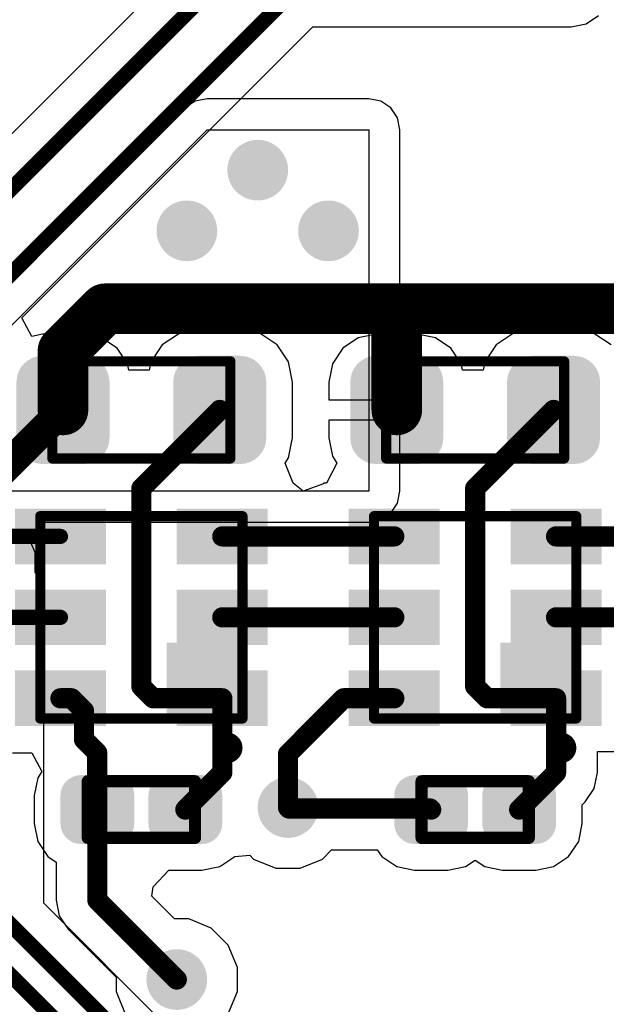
# Model space of a CAD drawing. Header units: inches. Extents: x 0 to 41, y 0 to 25.4.
# Tile 4 of 18: x 7.7 to 13.5, y 8.9 to 18.6. Entities that reach past the tile are written whole.
import ezdxf

# ---------------------------------------------------------------- set-up
doc = ezdxf.new("R2010")
doc.units = ezdxf.units.IN
for name, color, linetype in [('BOTTOM', 5, 'Continuous'), ('TOP', 1, 'Continuous'), ('Top Assembly', 56, 'Continuous'), ('Top Overlay', 2, 'Continuous'), ('Top Solder', 216, 'Continuous'), ('Via Holes', 16, 'Continuous')]:
    doc.layers.add(name, color=color, linetype=linetype)

# ---------------------------------------------------------------- blocks, each defined once
blk = doc.blocks.new('RES_0603_3407')
at = {"layer": 'TOP'}
h = blk.add_hatch(color=1, dxfattribs=at)
edge = h.paths.add_edge_path()
edge.add_arc((-0.5741, -0.2759), 0.2091, 270, 360)
edge.add_line((-0.365, -0.2759), (-0.365, 0.2759))
edge.add_arc((-0.5741, 0.2759), 0.2091, 0, 90)
edge.add_line((-0.5741, 0.485), (-0.9759, 0.485))
edge.add_arc((-0.9759, 0.2759), 0.2091, 90, 180)
edge.add_line((-1.185, 0.2759), (-1.185, -0.2759))
edge.add_arc((-0.9759, -0.2759), 0.2091, 180, 270)
edge.add_line((-0.9759, -0.485), (-0.5741, -0.485))
h = blk.add_hatch(color=1, dxfattribs=at)
edge = h.paths.add_edge_path()
edge.add_arc((0.5741, 0.2759), 0.2091, 90, 180)
edge.add_line((0.365, 0.2759), (0.365, -0.2759))
edge.add_arc((0.5741, -0.2759), 0.2091, 180, 270)
edge.add_line((0.5741, -0.485), (0.9759, -0.485))
edge.add_arc((0.9759, -0.2759), 0.2091, 270, 360)
edge.add_line((1.185, -0.2759), (1.185, 0.2759))
edge.add_arc((0.9759, 0.2759), 0.2091, 0, 90)
edge.add_line((0.9759, 0.485), (0.5741, 0.485))
at = {"layer": 'Top Solder'}
h = blk.add_hatch(color=216, dxfattribs=at)
edge = h.paths.add_edge_path()
edge.add_arc((-0.5741, -0.2759), 0.2591, 270, 360)
edge.add_line((-0.315, -0.2759), (-0.315, 0.2759))
edge.add_arc((-0.5741, 0.2759), 0.2591, 0, 90)
edge.add_line((-0.5741, 0.535), (-0.9759, 0.535))
edge.add_arc((-0.9759, 0.2759), 0.2591, 90, 180)
edge.add_line((-1.235, 0.2759), (-1.235, -0.2759))
edge.add_arc((-0.9759, -0.2759), 0.2591, 180, 270)
edge.add_line((-0.9759, -0.535), (-0.5741, -0.535))
h = blk.add_hatch(color=216, dxfattribs=at)
edge = h.paths.add_edge_path()
edge.add_arc((0.5741, 0.2759), 0.2591, 90, 180)
edge.add_line((0.315, 0.2759), (0.315, -0.2759))
edge.add_arc((0.5741, -0.2759), 0.2591, 180, 270)
edge.add_line((0.5741, -0.535), (0.9759, -0.535))
edge.add_arc((0.9759, -0.2759), 0.2591, 270, 360)
edge.add_line((1.235, -0.2759), (1.235, 0.2759))
edge.add_arc((0.9759, 0.2759), 0.2591, 0, 90)
edge.add_line((0.9759, 0.535), (0.5741, 0.535))
at = {"layer": 'Top Assembly', "const_width": 0.1}
for points in [[(0.88, 0.48), (-0.88, 0.48)], [(-0.88, 0.48), (-0.88, -0.48)], [(0.88, 0.48), (0.88, -0.48)], [(0.88, -0.48), (-0.88, -0.48)]]:
    blk.add_lwpolyline(points, dxfattribs=at)
at = {"layer": 'Top Assembly', "const_width": 0.05}
for points in [[(-0.905, 0.48, 1), (-0.855, 0.48, 1)], [(-0.905, 0.48, 1), (-0.855, 0.48, 1)], [(0.855, 0.48, 1), (0.905, 0.48, 1)], [(0.855, 0.48, 1), (0.905, 0.48, 1)], [(-0.905, -0.48, 1), (-0.855, -0.48, 1)], [(-0.905, -0.48, 1), (-0.855, -0.48, 1)], [(0.855, -0.48, 1), (0.905, -0.48, 1)], [(0.855, -0.48, 1), (0.905, -0.48, 1)]]:
    blk.add_lwpolyline(points, format="xyb", close=True, dxfattribs=at)
blk = doc.blocks.new('RES_0603_3408')
at = {"layer": 'TOP'}
h = blk.add_hatch(color=1, dxfattribs=at)
edge = h.paths.add_edge_path()
edge.add_arc((-0.5741, -0.2759), 0.2091, 270, 360)
edge.add_line((-0.365, -0.2759), (-0.365, 0.2759))
edge.add_arc((-0.5741, 0.2759), 0.2091, 0, 90)
edge.add_line((-0.5741, 0.485), (-0.9759, 0.485))
edge.add_arc((-0.9759, 0.2759), 0.2091, 90, 180)
edge.add_line((-1.185, 0.2759), (-1.185, -0.2759))
edge.add_arc((-0.9759, -0.2759), 0.2091, 180, 270)
edge.add_line((-0.9759, -0.485), (-0.5741, -0.485))
h = blk.add_hatch(color=1, dxfattribs=at)
edge = h.paths.add_edge_path()
edge.add_arc((0.5741, 0.2759), 0.2091, 90, 180)
edge.add_line((0.365, 0.2759), (0.365, -0.2759))
edge.add_arc((0.5741, -0.2759), 0.2091, 180, 270)
edge.add_line((0.5741, -0.485), (0.9759, -0.485))
edge.add_arc((0.9759, -0.2759), 0.2091, 270, 360)
edge.add_line((1.185, -0.2759), (1.185, 0.2759))
edge.add_arc((0.9759, 0.2759), 0.2091, 0, 90)
edge.add_line((0.9759, 0.485), (0.5741, 0.485))
at = {"layer": 'Top Solder'}
h = blk.add_hatch(color=216, dxfattribs=at)
edge = h.paths.add_edge_path()
edge.add_arc((-0.5741, -0.2759), 0.2591, 270, 360)
edge.add_line((-0.315, -0.2759), (-0.315, 0.2759))
edge.add_arc((-0.5741, 0.2759), 0.2591, 0, 90)
edge.add_line((-0.5741, 0.535), (-0.9759, 0.535))
edge.add_arc((-0.9759, 0.2759), 0.2591, 90, 180)
edge.add_line((-1.235, 0.2759), (-1.235, -0.2759))
edge.add_arc((-0.9759, -0.2759), 0.2591, 180, 270)
edge.add_line((-0.9759, -0.535), (-0.5741, -0.535))
h = blk.add_hatch(color=216, dxfattribs=at)
edge = h.paths.add_edge_path()
edge.add_arc((0.5741, 0.2759), 0.2591, 90, 180)
edge.add_line((0.315, 0.2759), (0.315, -0.2759))
edge.add_arc((0.5741, -0.2759), 0.2591, 180, 270)
edge.add_line((0.5741, -0.535), (0.9759, -0.535))
edge.add_arc((0.9759, -0.2759), 0.2591, 270, 360)
edge.add_line((1.235, -0.2759), (1.235, 0.2759))
edge.add_arc((0.9759, 0.2759), 0.2591, 0, 90)
edge.add_line((0.9759, 0.535), (0.5741, 0.535))
at = {"layer": 'Top Assembly', "const_width": 0.1}
for points in [[(-0.88, 0.48), (-0.88, -0.48)], [(0.88, 0.48), (-0.88, 0.48)], [(0.88, 0.48), (0.88, -0.48)], [(0.88, -0.48), (-0.88, -0.48)]]:
    blk.add_lwpolyline(points, dxfattribs=at)
at = {"layer": 'Top Assembly', "const_width": 0.05}
for points in [[(-0.905, 0.48, 1), (-0.855, 0.48, 1)], [(-0.905, 0.48, 1), (-0.855, 0.48, 1)], [(0.855, 0.48, 1), (0.905, 0.48, 1)], [(0.855, 0.48, 1), (0.905, 0.48, 1)], [(-0.905, -0.48, 1), (-0.855, -0.48, 1)], [(-0.905, -0.48, 1), (-0.855, -0.48, 1)], [(0.855, -0.48, 1), (0.905, -0.48, 1)], [(0.855, -0.48, 1), (0.905, -0.48, 1)]]:
    blk.add_lwpolyline(points, format="xyb", close=True, dxfattribs=at)
blk = doc.blocks.new('APA102_2020_3415')
at = {"layer": 'TOP'}
for points in [[(-1.1999, 1.025), (-0.3998, 1.025), (-0.3998, 0.575), (-1.1999, 0.575)], [(0.3998, 1.025), (1.1999, 1.025), (1.1999, 0.575), (0.3998, 0.575)], [(-1.1999, 0.225), (-0.3998, 0.225), (-0.3998, -0.225), (-1.1999, -0.225)], [(0.3998, 0.225), (1.1999, 0.225), (1.1999, -0.225), (0.3998, -0.225)], [(-1.1999, -0.575), (-0.3998, -0.575), (-0.3998, -1.025), (-1.1999, -1.025)], [(0.3998, -0.575), (1.1999, -0.575), (1.1999, -1.025), (0.3998, -1.025)]]:
    blk.add_hatch(color=1, dxfattribs=at).paths.add_polyline_path(points)
at = {"layer": 'Top Assembly'}
blk.add_hatch(color=56, dxfattribs=at).paths.add_polyline_path([(-1, 0.25), (-0.25, 0.25), (-0.25, 1), (-1, 1)])
at = {"layer": 'Top Solder'}
for points in [[(-1.2499, 1.075), (-0.3498, 1.075), (-0.3498, 0.525), (-1.2499, 0.525)], [(0.3498, 1.075), (1.2499, 1.075), (1.2499, 0.525), (0.3498, 0.525)], [(-1.2499, 0.275), (-0.3498, 0.275), (-0.3498, -0.275), (-1.2499, -0.275)], [(0.3498, 0.275), (1.2499, 0.275), (1.2499, -0.275), (0.3498, -0.275)], [(-1.2499, -0.525), (-0.3498, -0.525), (-0.3498, -1.075), (-1.2499, -1.075)], [(0.3498, -0.525), (1.2499, -0.525), (1.2499, -1.075), (0.3498, -1.075)]]:
    blk.add_hatch(color=216, dxfattribs=at).paths.add_polyline_path(points)
at = {"layer": 'Top Assembly', "const_width": 0.1}
for points in [[(-1, 1), (-1, -1)], [(1, 1), (-1, 1)], [(1, 1), (1, -1)], [(1, -1), (-1, -1)]]:
    blk.add_lwpolyline(points, dxfattribs=at)
at = {"layer": 'Top Assembly', "const_width": 0.05}
for points in [[(-1.025, 1, 1), (-0.975, 1, 1)], [(-1.025, 1, 1), (-0.975, 1, 1)], [(0.975, 1, 1), (1.025, 1, 1)], [(0.975, 1, 1), (1.025, 1, 1)], [(-1.025, -1, 1), (-0.975, -1, 1)], [(-1.025, -1, 1), (-0.975, -1, 1)], [(0.975, -1, 1), (1.025, -1, 1)], [(0.975, -1, 1), (1.025, -1, 1)]]:
    blk.add_lwpolyline(points, format="xyb", close=True, dxfattribs=at)
at = {"layer": 'Top Overlay'}
for points, const_width in [([(-0.7999, 1.29, 1), (-0.8999, 1.29, 1)], 0.2), ([(-0.9499, 1.29, 1), (-0.8499, 1.29, 1)], 0.1), ([(-0.8499, 1.29, 1), (-0.7499, 1.29, 1)], 0.1)]:
    blk.add_lwpolyline(points, format="xyb", close=True, dxfattribs=dict(at, const_width=const_width))
blk = doc.blocks.new('APA102_2020_3416')
at = {"layer": 'TOP'}
for points in [[(-1.1999, 1.025), (-0.3998, 1.025), (-0.3998, 0.575), (-1.1999, 0.575)], [(0.3998, 1.025), (1.1999, 1.025), (1.1999, 0.575), (0.3998, 0.575)], [(-1.1999, 0.225), (-0.3998, 0.225), (-0.3998, -0.225), (-1.1999, -0.225)], [(0.3998, 0.225), (1.1999, 0.225), (1.1999, -0.225), (0.3998, -0.225)], [(-1.1999, -0.575), (-0.3998, -0.575), (-0.3998, -1.025), (-1.1999, -1.025)], [(0.3998, -0.575), (1.1999, -0.575), (1.1999, -1.025), (0.3998, -1.025)]]:
    blk.add_hatch(color=1, dxfattribs=at).paths.add_polyline_path(points)
at = {"layer": 'Top Assembly'}
blk.add_hatch(color=56, dxfattribs=at).paths.add_polyline_path([(-1, 0.25), (-0.25, 0.25), (-0.25, 1), (-1, 1)])
at = {"layer": 'Top Solder'}
for points in [[(-1.2499, 1.075), (-0.3498, 1.075), (-0.3498, 0.525), (-1.2499, 0.525)], [(0.3498, 1.075), (1.2499, 1.075), (1.2499, 0.525), (0.3498, 0.525)], [(-1.2499, 0.275), (-0.3498, 0.275), (-0.3498, -0.275), (-1.2499, -0.275)], [(0.3498, 0.275), (1.2499, 0.275), (1.2499, -0.275), (0.3498, -0.275)], [(-1.2499, -0.525), (-0.3498, -0.525), (-0.3498, -1.075), (-1.2499, -1.075)], [(0.3498, -0.525), (1.2499, -0.525), (1.2499, -1.075), (0.3498, -1.075)]]:
    blk.add_hatch(color=216, dxfattribs=at).paths.add_polyline_path(points)
at = {"layer": 'Top Assembly', "const_width": 0.1}
for points in [[(-1, 1), (-1, -1)], [(1, 1), (-1, 1)], [(1, 1), (1, -1)], [(1, -1), (-1, -1)]]:
    blk.add_lwpolyline(points, dxfattribs=at)
at = {"layer": 'Top Assembly', "const_width": 0.05}
for points in [[(-1.025, 1, 1), (-0.975, 1, 1)], [(-1.025, 1, 1), (-0.975, 1, 1)], [(0.975, 1, 1), (1.025, 1, 1)], [(0.975, 1, 1), (1.025, 1, 1)], [(-1.025, -1, 1), (-0.975, -1, 1)], [(-1.025, -1, 1), (-0.975, -1, 1)], [(0.975, -1, 1), (1.025, -1, 1)], [(0.975, -1, 1), (1.025, -1, 1)]]:
    blk.add_lwpolyline(points, format="xyb", close=True, dxfattribs=at)
at = {"layer": 'Top Overlay'}
for points, const_width in [([(-0.7999, 1.29, 1), (-0.8999, 1.29, 1)], 0.2), ([(-0.9499, 1.29, 1), (-0.8499, 1.29, 1)], 0.1), ([(-0.8499, 1.29, 1), (-0.7499, 1.29, 1)], 0.1)]:
    blk.add_lwpolyline(points, format="xyb", close=True, dxfattribs=dict(at, const_width=const_width))
blk = doc.blocks.new('CAP_0402_3423')
at = {"layer": 'TOP'}
h = blk.add_hatch(color=1, dxfattribs=at)
edge = h.paths.add_edge_path()
edge.add_arc((-0.2708, -0.1392), 0.1508, 270, 360)
edge.add_line((-0.12, -0.1392), (-0.12, 0.1392))
edge.add_arc((-0.2708, 0.1392), 0.1508, 0, 90)
edge.add_line((-0.2708, 0.29), (-0.5992, 0.29))
edge.add_arc((-0.5992, 0.1392), 0.1508, 90, 180)
edge.add_line((-0.75, 0.1392), (-0.75, -0.1392))
edge.add_arc((-0.5992, -0.1392), 0.1508, 180, 270)
edge.add_line((-0.5992, -0.29), (-0.2708, -0.29))
h = blk.add_hatch(color=1, dxfattribs=at)
edge = h.paths.add_edge_path()
edge.add_arc((0.2708, 0.1392), 0.1508, 90, 180)
edge.add_line((0.12, 0.1392), (0.12, -0.1392))
edge.add_arc((0.2708, -0.1392), 0.1508, 180, 270)
edge.add_line((0.2708, -0.29), (0.5992, -0.29))
edge.add_arc((0.5992, -0.1392), 0.1508, 270, 360)
edge.add_line((0.75, -0.1392), (0.75, 0.1392))
edge.add_arc((0.5992, 0.1392), 0.1508, 0, 90)
edge.add_line((0.5992, 0.29), (0.2708, 0.29))
at = {"layer": 'Top Solder'}
h = blk.add_hatch(color=216, dxfattribs=at)
edge = h.paths.add_edge_path()
edge.add_arc((-0.2708, -0.1392), 0.2008, 270, 360)
edge.add_line((-0.07, -0.1392), (-0.07, 0.1392))
edge.add_arc((-0.2708, 0.1392), 0.2008, 0, 90)
edge.add_line((-0.2708, 0.34), (-0.5992, 0.34))
edge.add_arc((-0.5992, 0.1392), 0.2008, 90, 180)
edge.add_line((-0.8, 0.1392), (-0.8, -0.1392))
edge.add_arc((-0.5992, -0.1392), 0.2008, 180, 270)
edge.add_line((-0.5992, -0.34), (-0.2708, -0.34))
h = blk.add_hatch(color=216, dxfattribs=at)
edge = h.paths.add_edge_path()
edge.add_arc((0.2708, 0.1392), 0.2008, 90, 180)
edge.add_line((0.07, 0.1392), (0.07, -0.1392))
edge.add_arc((0.2708, -0.1392), 0.2008, 180, 270)
edge.add_line((0.2708, -0.34), (0.5992, -0.34))
edge.add_arc((0.5992, -0.1392), 0.2008, 270, 360)
edge.add_line((0.8, -0.1392), (0.8, 0.1392))
edge.add_arc((0.5992, 0.1392), 0.2008, 0, 90)
edge.add_line((0.5992, 0.34), (0.2708, 0.34))
at = {"layer": 'Top Assembly', "const_width": 0.12}
for points in [[(0.53, 0.28), (-0.53, 0.28)], [(-0.53, 0.28), (-0.53, -0.28)], [(0.53, 0.28), (0.53, -0.28)], [(0.53, -0.28), (-0.53, -0.28)]]:
    blk.add_lwpolyline(points, dxfattribs=at)
at = {"layer": 'Top Assembly', "const_width": 0.06}
for points in [[(-0.56, 0.28, 1), (-0.5, 0.28, 1)], [(-0.56, 0.28, 1), (-0.5, 0.28, 1)], [(0.5, 0.28, 1), (0.56, 0.28, 1)], [(0.5, 0.28, 1), (0.56, 0.28, 1)], [(-0.56, -0.28, 1), (-0.5, -0.28, 1)], [(-0.56, -0.28, 1), (-0.5, -0.28, 1)], [(0.5, -0.28, 1), (0.56, -0.28, 1)], [(0.5, -0.28, 1), (0.56, -0.28, 1)]]:
    blk.add_lwpolyline(points, format="xyb", close=True, dxfattribs=at)
blk = doc.blocks.new('CAP_0402_3424')
at = {"layer": 'TOP'}
h = blk.add_hatch(color=1, dxfattribs=at)
edge = h.paths.add_edge_path()
edge.add_arc((-0.2708, -0.1392), 0.1508, 270, 360)
edge.add_line((-0.12, -0.1392), (-0.12, 0.1392))
edge.add_arc((-0.2708, 0.1392), 0.1508, 0, 90)
edge.add_line((-0.2708, 0.29), (-0.5992, 0.29))
edge.add_arc((-0.5992, 0.1392), 0.1508, 90, 180)
edge.add_line((-0.75, 0.1392), (-0.75, -0.1392))
edge.add_arc((-0.5992, -0.1392), 0.1508, 180, 270)
edge.add_line((-0.5992, -0.29), (-0.2708, -0.29))
h = blk.add_hatch(color=1, dxfattribs=at)
edge = h.paths.add_edge_path()
edge.add_arc((0.2708, 0.1392), 0.1508, 90, 180)
edge.add_line((0.12, 0.1392), (0.12, -0.1392))
edge.add_arc((0.2708, -0.1392), 0.1508, 180, 270)
edge.add_line((0.2708, -0.29), (0.5992, -0.29))
edge.add_arc((0.5992, -0.1392), 0.1508, 270, 360)
edge.add_line((0.75, -0.1392), (0.75, 0.1392))
edge.add_arc((0.5992, 0.1392), 0.1508, 0, 90)
edge.add_line((0.5992, 0.29), (0.2708, 0.29))
at = {"layer": 'Top Solder'}
h = blk.add_hatch(color=216, dxfattribs=at)
edge = h.paths.add_edge_path()
edge.add_arc((-0.2708, -0.1392), 0.2008, 270, 360)
edge.add_line((-0.07, -0.1392), (-0.07, 0.1392))
edge.add_arc((-0.2708, 0.1392), 0.2008, 0, 90)
edge.add_line((-0.2708, 0.34), (-0.5992, 0.34))
edge.add_arc((-0.5992, 0.1392), 0.2008, 90, 180)
edge.add_line((-0.8, 0.1392), (-0.8, -0.1392))
edge.add_arc((-0.5992, -0.1392), 0.2008, 180, 270)
edge.add_line((-0.5992, -0.34), (-0.2708, -0.34))
h = blk.add_hatch(color=216, dxfattribs=at)
edge = h.paths.add_edge_path()
edge.add_arc((0.2708, 0.1392), 0.2008, 90, 180)
edge.add_line((0.07, 0.1392), (0.07, -0.1392))
edge.add_arc((0.2708, -0.1392), 0.2008, 180, 270)
edge.add_line((0.2708, -0.34), (0.5992, -0.34))
edge.add_arc((0.5992, -0.1392), 0.2008, 270, 360)
edge.add_line((0.8, -0.1392), (0.8, 0.1392))
edge.add_arc((0.5992, 0.1392), 0.2008, 0, 90)
edge.add_line((0.5992, 0.34), (0.2708, 0.34))
at = {"layer": 'Top Assembly', "const_width": 0.12}
for points in [[(0.53, 0.28), (-0.53, 0.28)], [(-0.53, 0.28), (-0.53, -0.28)], [(0.53, 0.28), (0.53, -0.28)], [(0.53, -0.28), (-0.53, -0.28)]]:
    blk.add_lwpolyline(points, dxfattribs=at)
at = {"layer": 'Top Assembly', "const_width": 0.06}
for points in [[(-0.56, 0.28, 1), (-0.5, 0.28, 1)], [(-0.56, 0.28, 1), (-0.5, 0.28, 1)], [(0.5, 0.28, 1), (0.56, 0.28, 1)], [(0.5, 0.28, 1), (0.56, 0.28, 1)], [(-0.56, -0.28, 1), (-0.5, -0.28, 1)], [(-0.56, -0.28, 1), (-0.5, -0.28, 1)], [(0.5, -0.28, 1), (0.56, -0.28, 1)], [(0.5, -0.28, 1), (0.56, -0.28, 1)]]:
    blk.add_lwpolyline(points, format="xyb", close=True, dxfattribs=at)

msp = doc.modelspace()

# ---------------------------------------------------------------- hatches: boundary and pattern name
at = {"layer": 'BOTTOM'}
h = msp.add_hatch(color=5, dxfattribs=at)
edge = h.paths.add_edge_path()
edge.add_arc((10.1, 17.1), 0.3, 0, 360)
h = msp.add_hatch(color=5, dxfattribs=at)
edge = h.paths.add_edge_path()
edge.add_arc((9.4, 16.5), 0.3, 0, 360)
h = msp.add_hatch(color=5, dxfattribs=at)
edge = h.paths.add_edge_path()
edge.add_arc((10.8, 16.5), 0.3, 0, 360)
h = msp.add_hatch(color=5, dxfattribs=at)
edge = h.paths.add_edge_path()
edge.add_arc((10.4, 10.8), 0.3, 0, 360)
h = msp.add_hatch(color=5, dxfattribs=at)
edge = h.paths.add_edge_path()
edge.add_arc((9.3, 9.1), 0.3, 0, 360)
at = {"layer": 'TOP'}
h = msp.add_hatch(color=1, dxfattribs=at)
edge = h.paths.add_edge_path()
edge.add_arc((10.1, 17.1), 0.3, 0, 360)
h = msp.add_hatch(color=1, dxfattribs=at)
edge = h.paths.add_edge_path()
edge.add_arc((9.4, 16.5), 0.3, 0, 360)
h = msp.add_hatch(color=1, dxfattribs=at)
edge = h.paths.add_edge_path()
edge.add_arc((10.8, 16.5), 0.3, 0, 360)
h = msp.add_hatch(color=1, dxfattribs=at)
edge = h.paths.add_edge_path()
edge.add_arc((10.4, 10.8), 0.3, 0, 360)
h = msp.add_hatch(color=1, dxfattribs=at)
edge = h.paths.add_edge_path()
edge.add_arc((9.3, 9.1), 0.3, 0, 360)
at = {"layer": 'Via Holes'}
h = msp.add_hatch(color=7, dxfattribs=at)
edge = h.paths.add_edge_path()
edge.add_arc((10.1, 17.1), 0.15, 0, 360)
h = msp.add_hatch(color=7, dxfattribs=at)
edge = h.paths.add_edge_path()
edge.add_arc((9.4, 16.5), 0.15, 0, 360)
h = msp.add_hatch(color=7, dxfattribs=at)
edge = h.paths.add_edge_path()
edge.add_arc((10.8, 16.5), 0.15, 0, 360)
h = msp.add_hatch(color=7, dxfattribs=at)
edge = h.paths.add_edge_path()
edge.add_arc((10.4, 10.8), 0.15, 0, 360)
h = msp.add_hatch(color=7, dxfattribs=at)
edge = h.paths.add_edge_path()
edge.add_arc((9.3, 9.1), 0.15, 0, 360)

# ---------------------------------------------------------------- linework, layer by layer
at = {"layer": 'BOTTOM'}
for p, q in [((9.3837, 17.7163), (6.1244, 14.457)), ((9.4829, 17.7826), (9.3837, 17.7163)), ((9.3837, 17.7163), (9.3837, 17.7163)), ((9.6, 17.8059), (9.4829, 17.7826)), ((11.2, 17.8059), (9.6, 17.8059)), ((11.3171, 17.7826), (11.2, 17.8059)), ((11.4163, 17.7163), (11.3171, 17.7826)), ((11.4826, 17.6171), (11.4163, 17.7163)), ((11.5059, 17.5), (11.4826, 17.6171)), ((6.2694, 14.1694), (9.6, 17.5)), ((9.6, 17.5), (11.2, 17.5)), ((11.2, 17.5), (11.2, 13.9259)), ((11.5059, 13.9259), (11.5059, 17.5)), ((11.2, 13.9259), (7.6259, 13.9259)), ((11.4826, 13.8088), (11.5059, 13.9259)), ((11.4163, 13.7096), (11.4826, 13.8088)), ((11.2, 13.62), (11.3171, 13.6433)), ((11.3171, 13.6433), (11.4163, 13.7096)), ((7.8583, 13.42), (7.9898, 13.62)), ((7.9898, 13.62), (11.2, 13.62)), ((7.9, 13.3193), (7.8583, 13.42)), ((7.9, 13.127), (7.9, 13.3193)), ((7.9552, 13.0443), (7.9, 13.127)), ((7.9843, 12.898), (7.9552, 13.0443)), ((7.9843, 9.8564), (7.9843, 12.898)), ((9.6584, 8.1823), (7.9843, 9.8564))]:
    msp.add_line(p, q, dxfattribs=at)
at = {"layer": 'BOTTOM', "const_width": 0.15}
for points in [[(7.1, 9.7), (9.9, 6.9)], [(7.602, 9.698), (9.5, 7.8)]]:
    msp.add_lwpolyline(points, dxfattribs=at)
at = {"layer": 'TOP'}
for p, q in [((9.7789, 19.5704), (6.7909, 16.5823)), ((13.3463, 18.5468), (13.4704, 18.6296)), ((7.7688, 15.6412), (10.6453, 18.5177)), ((10.6453, 18.5177), (13.2, 18.5177)), ((13.2, 18.5177), (13.3463, 18.5468)), ((7.8673, 15.4568), (7.7688, 15.6412)), ((7.9741, 15.4781), (7.8673, 15.4568)), ((8.075, 15.4781), (7.9741, 15.4781)), ((8.075, 14.73), (8.075, 15.4781)), ((8.3759, 15.4781), (8.275, 15.4781)), ((8.275, 15.4781), (8.275, 14.73)), ((8.5566, 15.4421), (8.3759, 15.4781)), ((9.3255, 15.4855), (9.1571, 15.3729)), ((9.5241, 15.525), (9.3255, 15.4855)), ((9.9259, 15.525), (9.5241, 15.525)), ((10.1246, 15.4855), (9.9259, 15.525)), ((10.293, 15.3729), (10.1246, 15.4855)), ((11.2741, 15.4781), (11.0934, 15.4421)), ((11.375, 15.4781), (11.2741, 15.4781)), ((11.375, 14.83), (11.375, 15.4781)), ((11.6759, 15.4781), (11.575, 15.4781)), ((11.575, 15.4781), (11.575, 14.73)), ((11.8566, 15.4421), (11.6759, 15.4781)), ((12.6255, 15.4855), (12.4571, 15.3729)), ((12.8241, 15.525), (12.6255, 15.4855)), ((13.2259, 15.525), (12.8241, 15.525)), ((13.4246, 15.4855), (13.2259, 15.525)), ((13.593, 15.3729), (13.4246, 15.4855)), ((8.7098, 15.3398), (8.5566, 15.4421)), ((11.0934, 15.4421), (10.9402, 15.3398)), ((12.0098, 15.3398), (11.8566, 15.4421)), ((8.8122, 15.1866), (8.7098, 15.3398)), ((9.1571, 15.3729), (9.0446, 15.2045)), ((10.4055, 15.2045), (10.293, 15.3729)), ((10.9402, 15.3398), (10.8379, 15.1866)), ((12.1122, 15.1866), (12.0098, 15.3398)), ((12.4571, 15.3729), (12.3446, 15.2045)), ((8.8246, 15.124), (8.8122, 15.1866)), ((9.0446, 15.2045), (9.0285, 15.124)), ((10.445, 15.0059), (10.4055, 15.2045)), ((10.8379, 15.1866), (10.802, 15.0059)), ((12.1246, 15.124), (12.1122, 15.1866)), ((12.3446, 15.2045), (12.3285, 15.124)), ((9.0285, 15.124), (8.8246, 15.124)), ((12.3285, 15.124), (12.1246, 15.124)), ((10.445, 14.4541), (10.445, 15.0059)), ((10.802, 15.0059), (10.802, 14.83)), ((10.802, 14.83), (11.375, 14.83)), ((8.275, 14.73), (8.075, 14.73)), ((11.575, 14.73), (11.475, 14.73)), ((11.475, 14.73), (11.475, 14.63)), ((11.475, 14.63), (10.802, 14.63)), ((10.802, 14.63), (10.802, 14.4541)), ((10.4055, 14.2555), (10.445, 14.4541)), ((10.802, 14.4541), (10.8379, 14.2734)), ((10.3718, 14.205), (10.4055, 14.2555)), ((10.8379, 14.2734), (10.8836, 14.205)), ((10.45, 14.005), (10.3718, 14.205)), ((10.8836, 14.205), (10.7801, 14.005)), ((10.5501, 13.9276), (10.45, 14.005)), ((10.45, 14.005), (10.45, 14.005)), ((10.7501, 14.0001), (10.5501, 13.9276)), ((10.7801, 14.005), (10.7501, 14.005)), ((10.7501, 14.005), (10.7501, 14.0001)), ((7.6749, 11.3422), (7.8661, 11.3422)), ((7.8661, 11.3422), (7.9662, 11.155)), ((13.4577, 11.1449), (13.4577, 11.355)), ((13.4577, 11.355), (13.75, 11.355)), ((7.9262, 11.0951), (7.8912, 10.9192)), ((7.9662, 11.155), (7.9262, 11.0951)), ((13.4267, 10.9888), (13.4577, 11.1449)), ((7.8912, 10.9192), (7.8912, 10.6408)), ((13.3383, 10.8565), (13.4267, 10.9888)), ((13.3089, 10.8271), (13.3383, 10.8565)), ((13.3089, 10.6408), (13.3089, 10.8271)), ((13.3383, 10.8565), (13.3383, 10.8565)), ((7.8912, 10.6408), (7.9262, 10.4649)), ((13.2739, 10.4649), (13.3089, 10.6408)), ((7.9262, 10.4649), (8.0258, 10.3158)), ((13.1742, 10.3158), (13.2739, 10.4649)), ((9.8742, 10.3158), (10.0212, 10.3303)), ((10.0212, 10.3303), (10.0601, 10.2913)), ((10.7399, 10.2913), (10.8307, 10.3822)), ((10.8307, 10.3822), (11.2815, 10.3822)), ((11.2815, 10.3822), (11.3258, 10.3158)), ((8.0258, 10.3158), (8.1072, 10.2614)), ((8.1072, 10.2614), (8.1072, 9.885)), ((9.7251, 10.2162), (9.8742, 10.3158)), ((10.0601, 10.2913), (10.2807, 10.2)), ((10.5193, 10.2), (10.7399, 10.2913)), ((11.3258, 10.3158), (11.4749, 10.2162)), ((12.1551, 10.2162), (12.25, 10.2796)), ((12.25, 10.2796), (12.3449, 10.2162)), ((13.0251, 10.2162), (13.1742, 10.3158)), ((9.0651, 10.017), (9.2208, 10.1812)), ((9.2208, 10.1812), (9.5492, 10.1812)), ((9.5492, 10.1812), (9.7251, 10.2162)), ((10.2807, 10.2), (10.5193, 10.2)), ((11.4749, 10.2162), (11.6508, 10.1812)), ((11.6508, 10.1812), (11.9792, 10.1812)), ((11.9792, 10.1812), (12.1551, 10.2162)), ((12.3449, 10.2162), (12.5208, 10.1812)), ((12.5208, 10.1812), (12.8492, 10.1812)), ((12.8492, 10.1812), (13.0251, 10.2162)), ((9.0542, 9.9226), (9.0651, 10.017)), ((8.1072, 9.885), (8.1072, 9.885)), ((8.1072, 9.885), (8.1382, 9.7289)), ((9.2768, 9.7), (9.0542, 9.9226)), ((8.1382, 9.7289), (8.2266, 9.5966)), ((9.4193, 9.7), (9.2768, 9.7)), ((9.6399, 9.6087), (9.4193, 9.7)), ((8.2266, 9.5966), (8.7, 9.1232)), ((9.8087, 9.4399), (9.6399, 9.6087)), ((9.9, 9.2193), (9.8087, 9.4399)), ((9.9, 8.9807), (9.9, 9.2193)), ((8.7, 9.1232), (8.7, 8.9807)), ((8.7, 8.9807), (8.7913, 8.7601)), ((9.8087, 8.7601), (9.9, 8.9807))]:
    msp.add_line(p, q, dxfattribs=at)
for points, const_width in [([(6.9493, 16.2), (10.0493, 19.3)], 0.15), ([(7.2706, 15.6837), (10.4869, 18.9)], 0.15), ([(8.175, 15.315), (8.59, 15.73)], 0.5), ([(8.59, 15.73), (30.275, 15.73)], 0.5), ([(11.475, 14.73), (11.475, 15.73)], 0.5), ([(8.175, 14.73), (8.175, 15.315)], 0.5), ([(7.55, 14.105), (8.175, 14.73)], 0.3), ([(8.95, 13.955), (9.725, 14.73)], 0.2), ([(12.25, 13.955), (13.025, 14.73)], 0.2), ([(8.95, 11.9972), (8.95, 13.955)], 0.2), ([(12.25, 11.9972), (12.25, 13.955)], 0.2), ([(7.58, 13.48), (8.1501, 13.48)], 0.15), ([(9.7499, 13.48), (11.4501, 13.48)], 0.2), ([(13.0499, 13.48), (14.7501, 13.48)], 0.2), ([(7.6501, 12.68), (8.1501, 12.68)], 0.15), ([(9.7499, 12.68), (11.4501, 12.68)], 0.2), ([(13.0499, 12.68), (14.7501, 12.68)], 0.2), ([(8.95, 11.9972), (9.0672, 11.88)], 0.2), ([(12.25, 11.9972), (12.3672, 11.88)], 0.2), ([(8.1501, 11.88), (8.2579, 11.88)], 0.2), ([(8.2579, 11.88), (8.3829, 11.755)], 0.2), ([(9.0672, 11.88), (9.7499, 11.88)], 0.2), ([(9.7499, 11.1449), (9.7499, 11.88)], 0.2), ([(10.4, 11.3299), (10.9501, 11.88)], 0.2), ([(10.9501, 11.88), (11.4501, 11.88)], 0.2), ([(12.3672, 11.88), (13.0499, 11.88)], 0.2), ([(13.0499, 11.1449), (13.0499, 11.88)], 0.2), ([(8.3829, 11.4722), (8.3829, 11.755)], 0.2), ([(8.3829, 11.4722), (8.5127, 11.3424)], 0.2), ([(8.5127, 10.78), (8.5127, 11.3424)], 0.2), ([(10.4, 10.8), (10.4, 11.3299)], 0.2), ([(9.385, 10.78), (9.7499, 11.1449)], 0.2), ([(12.685, 10.78), (13.0499, 11.1449)], 0.2), ([(10.4, 10.8), (10.41, 10.79)], 0.2), ([(8.515, 9.885), (8.515, 10.78)], 0.2), ([(10.41, 10.79), (11.805, 10.79)], 0.2), ([(11.805, 10.79), (11.815, 10.78)], 0.2), ([(8.515, 9.885), (9.3, 9.1)], 0.2)]:
    msp.add_lwpolyline(points, dxfattribs=dict(at, const_width=const_width))
for points, const_width in [([(8.465, 15.73, 1), (8.715, 15.73, 1)], 0.25), ([(8.465, 15.73, 1), (8.715, 15.73, 1)], 0.25), ([(11.35, 15.73, 1), (11.6, 15.73, 1)], 0.25), ([(8.05, 15.315, 1), (8.3, 15.315, 1)], 0.25), ([(8.05, 15.315, 1), (8.3, 15.315, 1)], 0.25), ([(8.05, 14.73, 1), (8.3, 14.73, 1)], 0.25), ([(11.35, 14.73, 1), (11.6, 14.73, 1)], 0.25), ([(8.1, 14.73, 1), (8.25, 14.73, 1)], 0.15), ([(9.675, 14.73, 1), (9.775, 14.73, 1)], 0.1), ([(12.975, 14.73, 1), (13.075, 14.73, 1)], 0.1), ([(8.9, 13.955, 1), (9, 13.955, 1)], 0.1), ([(8.9, 13.955, 1), (9, 13.955, 1)], 0.1), ([(12.2, 13.955, 1), (12.3, 13.955, 1)], 0.1), ([(12.2, 13.955, 1), (12.3, 13.955, 1)], 0.1), ([(8.1126, 13.48, 1), (8.1876, 13.48, 1)], 0.075), ([(9.6999, 13.48, 1), (9.7999, 13.48, 1)], 0.1), ([(11.4001, 13.48, 1), (11.5001, 13.48, 1)], 0.1), ([(12.9999, 13.48, 1), (13.0999, 13.48, 1)], 0.1), ([(8.1126, 12.68, 1), (8.1876, 12.68, 1)], 0.075), ([(9.6999, 12.68, 1), (9.7999, 12.68, 1)], 0.1), ([(11.4001, 12.68, 1), (11.5001, 12.68, 1)], 0.1), ([(12.9999, 12.68, 1), (13.0999, 12.68, 1)], 0.1), ([(8.9, 11.9972, 1), (9, 11.9972, 1)], 0.1), ([(8.9, 11.9972, 1), (9, 11.9972, 1)], 0.1), ([(12.2, 11.9972, 1), (12.3, 11.9972, 1)], 0.1), ([(12.2, 11.9972, 1), (12.3, 11.9972, 1)], 0.1), ([(8.1001, 11.88, 1), (8.2001, 11.88, 1)], 0.1), ([(8.2079, 11.88, 1), (8.3079, 11.88, 1)], 0.1), ([(8.2079, 11.88, 1), (8.3079, 11.88, 1)], 0.1), ([(9.0172, 11.88, 1), (9.1172, 11.88, 1)], 0.1), ([(9.0172, 11.88, 1), (9.1172, 11.88, 1)], 0.1), ([(9.6999, 11.88, 1), (9.7999, 11.88, 1)], 0.1), ([(9.6999, 11.88, 1), (9.7999, 11.88, 1)], 0.1), ([(10.9001, 11.88, 1), (11.0001, 11.88, 1)], 0.1), ([(10.9001, 11.88, 1), (11.0001, 11.88, 1)], 0.1), ([(11.4001, 11.88, 1), (11.5001, 11.88, 1)], 0.1), ([(12.3172, 11.88, 1), (12.4172, 11.88, 1)], 0.1), ([(12.3172, 11.88, 1), (12.4172, 11.88, 1)], 0.1), ([(12.9999, 11.88, 1), (13.0999, 11.88, 1)], 0.1), ([(12.9999, 11.88, 1), (13.0999, 11.88, 1)], 0.1), ([(8.3329, 11.755, 1), (8.4329, 11.755, 1)], 0.1), ([(8.3329, 11.755, 1), (8.4329, 11.755, 1)], 0.1), ([(8.3329, 11.4722, 1), (8.4329, 11.4722, 1)], 0.1), ([(8.3329, 11.4722, 1), (8.4329, 11.4722, 1)], 0.1), ([(8.4627, 11.3424, 1), (8.5627, 11.3424, 1)], 0.1), ([(8.4627, 11.3424, 1), (8.5627, 11.3424, 1)], 0.1), ([(10.35, 11.3299, 1), (10.45, 11.3299, 1)], 0.1), ([(10.35, 11.3299, 1), (10.45, 11.3299, 1)], 0.1), ([(9.6999, 11.1449, 1), (9.7999, 11.1449, 1)], 0.1), ([(9.6999, 11.1449, 1), (9.7999, 11.1449, 1)], 0.1), ([(12.9999, 11.1449, 1), (13.0999, 11.1449, 1)], 0.1), ([(12.9999, 11.1449, 1), (13.0999, 11.1449, 1)], 0.1), ([(10.35, 10.8, 1), (10.45, 10.8, 1)], 0.1), ([(10.35, 10.8, 1), (10.45, 10.8, 1)], 0.1), ([(8.4627, 10.78, 1), (8.5627, 10.78, 1)], 0.1), ([(8.465, 10.78, 1), (8.565, 10.78, 1)], 0.1), ([(9.335, 10.78, 1), (9.435, 10.78, 1)], 0.1), ([(10.36, 10.79, 1), (10.46, 10.79, 1)], 0.1), ([(10.36, 10.79, 1), (10.46, 10.79, 1)], 0.1), ([(11.755, 10.79, 1), (11.855, 10.79, 1)], 0.1), ([(11.755, 10.79, 1), (11.855, 10.79, 1)], 0.1), ([(11.765, 10.78, 1), (11.865, 10.78, 1)], 0.1), ([(12.635, 10.78, 1), (12.735, 10.78, 1)], 0.1), ([(8.465, 9.885, 1), (8.565, 9.885, 1)], 0.1), ([(8.465, 9.885, 1), (8.565, 9.885, 1)], 0.1), ([(9.25, 9.1, 1), (9.35, 9.1, 1)], 0.1)]:
    msp.add_lwpolyline(points, format="xyb", close=True, dxfattribs=dict(at, const_width=const_width))

# ---------------------------------------------------------------- block references
at = {"rotation": 180}
for name, p in [('RES_0603_3407', (8.95, 14.73)), ('RES_0603_3408', (12.25, 14.73)), ('APA102_2020_3415', (8.95, 12.68)), ('APA102_2020_3416', (12.25, 12.68)), ('CAP_0402_3423', (8.95, 10.78)), ('CAP_0402_3424', (12.25, 10.78))]:
    msp.add_blockref(name, p, dxfattribs=at)

doc.saveas('drawing.dxf')
